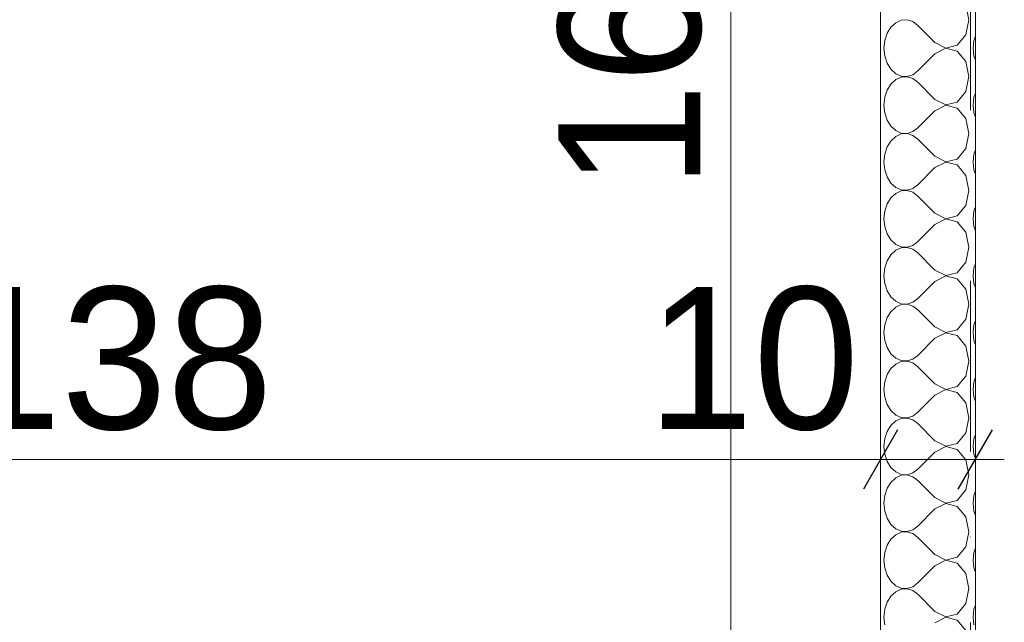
# Model space of a CAD drawing. Header units: millimetres. Extents: x 100377 to 152816, y -1988 to 13902.
# Tile 21 of 58: x 130469 to 131508, y 1915 to 2551. Entities that reach past the tile are written whole.
import ezdxf

# ---------------------------------------------------------------- set-up
doc = ezdxf.new("R2010")
doc.units = ezdxf.units.MM
doc.header["$MEASUREMENT"] = 0
doc.linetypes.add('Kropki i Kreski', pattern=[360, 180, -90, 0, -90])
for name, color, linetype, lineweight in [('Nowe_0_Nr_pióra__1', 7, 'Continuous', 13), ('Nowe_299-A Wymiary Opisy_Nr_pióra__1', 7, 'Continuous', 13), ('Nowe_299-A Wymiary Opisy_Nr_pióra__21', 7, 'Continuous', 25), ('Nowe_810-G Ogólne_Nr_pióra__1', 7, 'Continuous', 13)]:
    doc.layers.add(name, color=color, linetype=linetype, lineweight=lineweight)
doc.layers.add('Nowe_299-A Wymiary Opisy', color=7, linetype='Continuous')
doc.styles.add('STYL_AUTOMATYCZNY_1', font='txt')
doc.dimstyles.new('STYL_AUTOMATYCZNY__3', dxfattribs={"dimtxt": 150, "dimasz": 47.5, "dimexe": 0.18, "dimexo": 300, "dimgap": 0.09, "dimtad": 1, "dimtih": 1, "dimtoh": 1, "dimdec": 0, "dimlfac": 0.1, "dimzin": 0, "dimdsep": 46, "dimtxsty": 'STYL_AUTOMATYCZNY_1', "dimblk": 'ARROWHEAD_2', "dimblk1": 'ARROWHEAD_2', "dimblk2": 'ARROWHEAD_2', "dimcen": 0.09, "dimclrd": 7, "dimclre": 7, "dimclrt": 7, "dimadec": 1, "dimazin": 0, "dimtfac": 1, "dimtdec": 4, "dimtmove": 0, "dimatfit": 3, "dimfxl": 0, "dimtolj": 1, "dimtzin": 0, "dimarcsym": 0})
doc.dimstyles.new('STYL_AUTOMATYCZNY__4', dxfattribs={"dimtxt": 150, "dimasz": 47.5, "dimexe": 0.18, "dimexo": 300, "dimgap": 0.09, "dimtad": 1, "dimdec": 0, "dimlfac": 0.1, "dimzin": 0, "dimdsep": 46, "dimtxsty": 'STYL_AUTOMATYCZNY_1', "dimblk": 'ARROWHEAD_2', "dimblk1": 'ARROWHEAD_2', "dimblk2": 'ARROWHEAD_2', "dimcen": 0.09, "dimclrd": 7, "dimclre": 7, "dimclrt": 7, "dimadec": 1, "dimazin": 0, "dimtfac": 1, "dimtdec": 4, "dimtmove": 0, "dimatfit": 3, "dimfxl": 0, "dimtolj": 1, "dimtzin": 0, "dimarcsym": 0})

# ---------------------------------------------------------------- blocks, each defined once
blk = doc.blocks.new('*X14')
at = {"layer": 'Nowe_0_Nr_pióra__1', "color": 7, "linetype": 'Continuous', "lineweight": 13}
for p, q in [((131470.8, 2551), (131467.5, 2566.8)), ((131393.6, 2547.8), (131388.5, 2543.1)), ((131399.5, 2550.5), (131393.6, 2547.8)), ((131405.6, 2550.9), (131399.5, 2550.5)), ((131411.7, 2549), (131405.6, 2550.9)), ((131417.1, 2545), (131411.7, 2549)), ((131467.5, 2535.2), (131470.8, 2551)), ((131384.6, 2536.8), (131382.1, 2529.2)), ((131388.5, 2543.1), (131384.6, 2536.8)), ((131435, 2527), (131417.1, 2545)), ((131458.4, 2524.1), (131467.5, 2535.2)), ((131382.1, 2529.2), (131381.2, 2521)), ((131435, 2527), (131446.4, 2521.1)), ((131476.2, 2529.2), (131475.3, 2521)), ((131477.7, 2533.7), (131476.2, 2529.2)), ((131381.2, 2521), (131382.1, 2512.8)), ((131435, 2515), (131417.1, 2497)), ((131446.4, 2520.9), (131435, 2515)), ((131446.4, 2521.1), (131458.4, 2524.1)), ((131458.4, 2517.8), (131446.4, 2520.9)), ((131467.5, 2506.8), (131458.4, 2517.8)), ((131475.3, 2521), (131476.2, 2512.8)), ((131382.1, 2512.8), (131384.6, 2505.2)), ((131384.6, 2505.2), (131388.5, 2498.8)), ((131470.8, 2491), (131467.5, 2506.8)), ((131476.2, 2512.8), (131477.7, 2508.2)), ((131388.5, 2498.8), (131393.6, 2494.1)), ((131393.6, 2494.1), (131399.5, 2491.5)), ((131411.7, 2493), (131417.1, 2497)), ((131388.5, 2483.1), (131384.6, 2476.8)), ((131393.6, 2487.8), (131388.5, 2483.1)), ((131399.5, 2490.5), (131393.6, 2487.8)), ((131399.5, 2491.5), (131405.6, 2491.1)), ((131405.6, 2490.9), (131399.5, 2490.5)), ((131405.6, 2491.1), (131411.7, 2493)), ((131411.7, 2489), (131405.6, 2490.9)), ((131417.1, 2485), (131411.7, 2489)), ((131435, 2467), (131417.1, 2485)), ((131467.5, 2475.2), (131470.8, 2491)), ((131384.6, 2476.8), (131382.1, 2469.2)), ((131458.4, 2464.1), (131467.5, 2475.2)), ((131477.7, 2473.7), (131476.2, 2469.2)), ((131382.1, 2469.2), (131381.2, 2461)), ((131435, 2467), (131446.4, 2461.1)), ((131446.4, 2461.1), (131458.4, 2464.1)), ((131476.2, 2469.2), (131475.3, 2461)), ((131381.2, 2461), (131382.1, 2452.8)), ((131382.1, 2452.8), (131384.6, 2445.2)), ((131435, 2455), (131417.1, 2437)), ((131446.4, 2460.9), (131435, 2455)), ((131458.4, 2457.8), (131446.4, 2460.9)), ((131467.5, 2446.8), (131458.4, 2457.8)), ((131475.3, 2461), (131476.2, 2452.8)), ((131476.2, 2452.8), (131477.7, 2448.2)), ((131384.6, 2445.2), (131388.5, 2438.8)), ((131470.8, 2431), (131467.5, 2446.8)), ((131388.5, 2438.8), (131393.6, 2434.1)), ((131393.6, 2434.1), (131399.5, 2431.5)), ((131399.5, 2431.5), (131405.6, 2431.1)), ((131405.6, 2430.9), (131399.5, 2430.5)), ((131405.6, 2431.1), (131411.7, 2433)), ((131411.7, 2429), (131405.6, 2430.9)), ((131411.7, 2433), (131417.1, 2437)), ((131467.5, 2415.2), (131470.8, 2431)), ((131388.5, 2423.1), (131384.6, 2416.8)), ((131393.6, 2427.8), (131388.5, 2423.1)), ((131399.5, 2430.5), (131393.6, 2427.8)), ((131417.1, 2425), (131411.7, 2429)), ((131435, 2407), (131417.1, 2425)), ((131384.6, 2416.8), (131382.1, 2409.2)), ((131458.4, 2404.1), (131467.5, 2415.2)), ((131477.7, 2413.7), (131476.2, 2409.2)), ((131382.1, 2409.2), (131381.2, 2401)), ((131381.2, 2401), (131382.1, 2392.8)), ((131435, 2407), (131446.4, 2401.1)), ((131446.4, 2400.9), (131435, 2395)), ((131446.4, 2401.1), (131458.4, 2404.1)), ((131458.4, 2397.8), (131446.4, 2400.9)), ((131476.2, 2409.2), (131475.3, 2401)), ((131475.3, 2401), (131476.2, 2392.8)), ((131382.1, 2392.8), (131384.6, 2385.2)), ((131435, 2395), (131417.1, 2377)), ((131467.5, 2386.8), (131458.4, 2397.8)), ((131476.2, 2392.8), (131477.7, 2388.2)), ((131384.6, 2385.2), (131388.5, 2378.8)), ((131470.8, 2371), (131467.5, 2386.8)), ((131388.5, 2378.8), (131393.6, 2374.1)), ((131393.6, 2374.1), (131399.5, 2371.5)), ((131399.5, 2370.5), (131393.6, 2367.8)), ((131399.5, 2371.5), (131405.6, 2371.1)), ((131405.6, 2370.9), (131399.5, 2370.5)), ((131405.6, 2371.1), (131411.7, 2373)), ((131411.7, 2369), (131405.6, 2370.9)), ((131411.7, 2373), (131417.1, 2377)), ((131417.1, 2365), (131411.7, 2369)), ((131467.5, 2355.2), (131470.8, 2371)), ((131388.5, 2363.1), (131384.6, 2356.8)), ((131393.6, 2367.8), (131388.5, 2363.1)), ((131435, 2347), (131417.1, 2365)), ((131382.1, 2349.2), (131381.2, 2341)), ((131384.6, 2356.8), (131382.1, 2349.2)), ((131458.4, 2344.1), (131467.5, 2355.2)), ((131476.2, 2349.2), (131475.3, 2341)), ((131477.7, 2353.7), (131476.2, 2349.2)), ((131381.2, 2341), (131382.1, 2332.8)), ((131435, 2347), (131446.4, 2341.1)), ((131446.4, 2340.9), (131435, 2335)), ((131446.4, 2341.1), (131458.4, 2344.1)), ((131458.4, 2337.8), (131446.4, 2340.9)), ((131467.5, 2326.8), (131458.4, 2337.8)), ((131475.3, 2341), (131476.2, 2332.8)), ((131382.1, 2332.8), (131384.6, 2325.2)), ((131435, 2335), (131417.1, 2317)), ((131476.2, 2332.8), (131477.7, 2328.2)), ((131384.6, 2325.2), (131388.5, 2318.8)), ((131388.5, 2318.8), (131393.6, 2314.1)), ((131411.7, 2313), (131417.1, 2317)), ((131470.8, 2311), (131467.5, 2326.8)), ((131393.6, 2307.8), (131388.5, 2303.1)), ((131393.6, 2314.1), (131399.5, 2311.5)), ((131399.5, 2310.5), (131393.6, 2307.8)), ((131399.5, 2311.5), (131405.6, 2311.1)), ((131405.6, 2310.9), (131399.5, 2310.5)), ((131405.6, 2311.1), (131411.7, 2313)), ((131411.7, 2309), (131405.6, 2310.9)), ((131417.1, 2305), (131411.7, 2309)), ((131467.5, 2295.2), (131470.8, 2311)), ((131384.6, 2296.8), (131382.1, 2289.2)), ((131388.5, 2303.1), (131384.6, 2296.8)), ((131435, 2287), (131417.1, 2305)), ((131382.1, 2289.2), (131381.2, 2281)), ((131435, 2287), (131446.4, 2281.1)), ((131458.4, 2284.1), (131467.5, 2295.2)), ((131476.2, 2289.2), (131475.3, 2281)), ((131477.7, 2293.7), (131476.2, 2289.2)), ((131381.2, 2281), (131382.1, 2272.8)), ((131435, 2275), (131417.1, 2257)), ((131446.4, 2280.9), (131435, 2275)), ((131446.4, 2281.1), (131458.4, 2284.1)), ((131458.4, 2277.8), (131446.4, 2280.9)), ((131467.5, 2266.8), (131458.4, 2277.8)), ((131475.3, 2281), (131476.2, 2272.8)), ((131382.1, 2272.8), (131384.6, 2265.2)), ((131384.6, 2265.2), (131388.5, 2258.8)), ((131470.8, 2251), (131467.5, 2266.8)), ((131476.2, 2272.8), (131477.7, 2268.2)), ((131388.5, 2258.8), (131393.6, 2254.1)), ((131411.7, 2253), (131417.1, 2257)), ((131393.6, 2247.8), (131388.5, 2243.1)), ((131393.6, 2254.1), (131399.5, 2251.5)), ((131399.5, 2250.5), (131393.6, 2247.8)), ((131399.5, 2251.5), (131405.6, 2251.1)), ((131405.6, 2250.9), (131399.5, 2250.5)), ((131405.6, 2251.1), (131411.7, 2253)), ((131411.7, 2249), (131405.6, 2250.9)), ((131417.1, 2245), (131411.7, 2249)), ((131435, 2227), (131417.1, 2245)), ((131467.5, 2235.2), (131470.8, 2251)), ((131384.6, 2236.8), (131382.1, 2229.2)), ((131388.5, 2243.1), (131384.6, 2236.8)), ((131458.4, 2224.1), (131467.5, 2235.2)), ((131477.7, 2233.7), (131476.2, 2229.2)), ((131382.1, 2229.2), (131381.2, 2221)), ((131435, 2227), (131446.4, 2221.1)), ((131446.4, 2221.1), (131458.4, 2224.1)), ((131476.2, 2229.2), (131475.3, 2221)), ((131381.2, 2221), (131382.1, 2212.8)), ((131382.1, 2212.8), (131384.6, 2205.2)), ((131435, 2215), (131417.1, 2197)), ((131446.4, 2220.9), (131435, 2215)), ((131458.4, 2217.8), (131446.4, 2220.9)), ((131467.5, 2206.8), (131458.4, 2217.8)), ((131475.3, 2221), (131476.2, 2212.8)), ((131476.2, 2212.8), (131477.7, 2208.2)), ((131384.6, 2205.2), (131388.5, 2198.8)), ((131470.8, 2191), (131467.5, 2206.8)), ((131388.5, 2198.8), (131393.6, 2194.1)), ((131393.6, 2194.1), (131399.5, 2191.5)), ((131405.6, 2191.1), (131411.7, 2193)), ((131411.7, 2193), (131417.1, 2197)), ((131388.5, 2183.1), (131384.6, 2176.8)), ((131393.6, 2187.8), (131388.5, 2183.1)), ((131399.5, 2190.5), (131393.6, 2187.8)), ((131399.5, 2191.5), (131405.6, 2191.1)), ((131405.6, 2190.9), (131399.5, 2190.5)), ((131411.7, 2189), (131405.6, 2190.9)), ((131417.1, 2185), (131411.7, 2189)), ((131435, 2167), (131417.1, 2185)), ((131467.5, 2175.2), (131470.8, 2191)), ((131384.6, 2176.8), (131382.1, 2169.2)), ((131458.4, 2164.1), (131467.5, 2175.2)), ((131477.7, 2173.7), (131476.2, 2169.2)), ((131382.1, 2169.2), (131381.2, 2161)), ((131381.2, 2161), (131382.1, 2152.8)), ((131435, 2167), (131446.4, 2161.1)), ((131446.4, 2160.9), (131435, 2155)), ((131446.4, 2161.1), (131458.4, 2164.1)), ((131458.4, 2157.8), (131446.4, 2160.9)), ((131476.2, 2169.2), (131475.3, 2161)), ((131475.3, 2161), (131476.2, 2152.8)), ((131382.1, 2152.8), (131384.6, 2145.2)), ((131435, 2155), (131417.1, 2137)), ((131467.5, 2146.8), (131458.4, 2157.8)), ((131476.2, 2152.8), (131477.7, 2148.2)), ((131384.6, 2145.2), (131388.5, 2138.8)), ((131470.8, 2131), (131467.5, 2146.8)), ((131388.5, 2138.8), (131393.6, 2134.1)), ((131393.6, 2134.1), (131399.5, 2131.5)), ((131399.5, 2130.5), (131393.6, 2127.8)), ((131399.5, 2131.5), (131405.6, 2131.1)), ((131405.6, 2130.9), (131399.5, 2130.5)), ((131405.6, 2131.1), (131411.7, 2133)), ((131411.7, 2129), (131405.6, 2130.9)), ((131411.7, 2133), (131417.1, 2137)), ((131467.5, 2115.2), (131470.8, 2131)), ((131388.5, 2123.1), (131384.6, 2116.8)), ((131393.6, 2127.8), (131388.5, 2123.1)), ((131417.1, 2125), (131411.7, 2129)), ((131435, 2107), (131417.1, 2125)), ((131382.1, 2109.2), (131381.2, 2101)), ((131384.6, 2116.8), (131382.1, 2109.2)), ((131458.4, 2104.1), (131467.5, 2115.2)), ((131476.2, 2109.2), (131475.3, 2101)), ((131477.7, 2113.7), (131476.2, 2109.2)), ((131381.2, 2101), (131382.1, 2092.8)), ((131435, 2107), (131446.4, 2101.1)), ((131446.4, 2100.9), (131435, 2095)), ((131446.4, 2101.1), (131458.4, 2104.1)), ((131458.4, 2097.8), (131446.4, 2100.9)), ((131475.3, 2101), (131476.2, 2092.8)), ((131382.1, 2092.8), (131384.6, 2085.2)), ((131435, 2095), (131417.1, 2077)), ((131467.5, 2086.8), (131458.4, 2097.8)), ((131476.2, 2092.8), (131477.7, 2088.2)), ((131384.6, 2085.2), (131388.5, 2078.8)), ((131388.5, 2078.8), (131393.6, 2074.1)), ((131470.8, 2071), (131467.5, 2086.8)), ((131393.6, 2067.8), (131388.5, 2063.1)), ((131393.6, 2074.1), (131399.5, 2071.5)), ((131399.5, 2070.5), (131393.6, 2067.8)), ((131399.5, 2071.5), (131405.6, 2071.1)), ((131405.6, 2070.9), (131399.5, 2070.5)), ((131405.6, 2071.1), (131411.7, 2073)), ((131411.7, 2069), (131405.6, 2070.9)), ((131411.7, 2073), (131417.1, 2077)), ((131417.1, 2065), (131411.7, 2069)), ((131467.5, 2055.2), (131470.8, 2071)), ((131388.5, 2063.1), (131384.6, 2056.8)), ((131435, 2047), (131417.1, 2065)), ((131382.1, 2049.2), (131381.2, 2041)), ((131384.6, 2056.8), (131382.1, 2049.2)), ((131435, 2047), (131446.4, 2041.1)), ((131458.4, 2044.1), (131467.5, 2055.2)), ((131476.2, 2049.2), (131475.3, 2041)), ((131477.7, 2053.7), (131476.2, 2049.2)), ((131381.2, 2041), (131382.1, 2032.8)), ((131446.4, 2040.9), (131435, 2035)), ((131446.4, 2041.1), (131458.4, 2044.1)), ((131458.4, 2037.8), (131446.4, 2040.9)), ((131467.5, 2026.8), (131458.4, 2037.8)), ((131475.3, 2041), (131476.2, 2032.8)), ((131382.1, 2032.8), (131384.6, 2025.2)), ((131435, 2035), (131417.1, 2017)), ((131470.8, 2011), (131467.5, 2026.8)), ((131476.2, 2032.8), (131477.7, 2028.2)), ((131384.6, 2025.2), (131388.5, 2018.8)), ((131388.5, 2018.8), (131393.6, 2014.1)), ((131411.7, 2013), (131417.1, 2017)), ((131393.6, 2007.8), (131388.5, 2003.1)), ((131393.6, 2014.1), (131399.5, 2011.5)), ((131399.5, 2010.5), (131393.6, 2007.8)), ((131399.5, 2011.5), (131405.6, 2011.1)), ((131405.6, 2010.9), (131399.5, 2010.5)), ((131405.6, 2011.1), (131411.7, 2013)), ((131411.7, 2009), (131405.6, 2010.9)), ((131417.1, 2005), (131411.7, 2009)), ((131435, 1987), (131417.1, 2005)), ((131467.5, 1995.2), (131470.8, 2011)), ((131384.6, 1996.8), (131382.1, 1989.2)), ((131388.5, 2003.1), (131384.6, 1996.8)), ((131458.4, 1984.1), (131467.5, 1995.2)), ((131382.1, 1989.2), (131381.2, 1981)), ((131435, 1987), (131446.4, 1981.1)), ((131446.4, 1981.1), (131458.4, 1984.1)), ((131476.2, 1989.2), (131475.3, 1981)), ((131477.7, 1993.7), (131476.2, 1989.2)), ((131381.2, 1981), (131382.1, 1972.8)), ((131435, 1975), (131417.1, 1957)), ((131446.4, 1980.9), (131435, 1975)), ((131458.4, 1977.8), (131446.4, 1980.9)), ((131467.5, 1966.8), (131458.4, 1977.8)), ((131475.3, 1981), (131476.2, 1972.8)), ((131382.1, 1972.8), (131384.6, 1965.2)), ((131384.6, 1965.2), (131388.5, 1958.8)), ((131470.8, 1951), (131467.5, 1966.8)), ((131476.2, 1972.8), (131477.7, 1968.2)), ((131388.5, 1958.8), (131393.6, 1954.1)), ((131393.6, 1954.1), (131399.5, 1951.5)), ((131405.6, 1951.1), (131411.7, 1953)), ((131411.7, 1953), (131417.1, 1957)), ((131388.5, 1943.1), (131384.6, 1936.8)), ((131393.6, 1947.8), (131388.5, 1943.1)), ((131399.5, 1950.5), (131393.6, 1947.8)), ((131399.5, 1951.5), (131405.6, 1951.1)), ((131405.6, 1950.9), (131399.5, 1950.5)), ((131411.7, 1949), (131405.6, 1950.9)), ((131417.1, 1945), (131411.7, 1949)), ((131435, 1927), (131417.1, 1945)), ((131467.5, 1935.2), (131470.8, 1951)), ((131384.6, 1936.8), (131382.1, 1929.2)), ((131458.4, 1924.1), (131467.5, 1935.2)), ((131477.7, 1933.7), (131476.2, 1929.2)), ((131382.1, 1929.2), (131381.2, 1921)), ((131435, 1927), (131446.4, 1921.1)), ((131446.4, 1921.1), (131458.4, 1924.1)), ((131476.2, 1929.2), (131475.3, 1921)), ((131381.2, 1921), (131382.1, 1912.8)), ((131446.4, 1920.9), (131435, 1915)), ((131458.4, 1917.8), (131446.4, 1920.9)), ((131467.5, 1906.8), (131458.4, 1917.8)), ((131475.3, 1921), (131476.2, 1912.8))]:
    blk.add_line(p, q, dxfattribs=at)
blk = doc.blocks.new('Wypełnienie_7_1', base_point=(0, 0))
at = {"layer": 'Nowe_0_Nr_pióra__1', "color": 7, "linetype": 'Continuous', "lineweight": 13, "flags": 128}
blk.add_lwpolyline([(131477.7, 3477), (131377.7, 3477), (131377.7, 1590.4), (131477.7, 1590.4)], close=True, dxfattribs=at)
at = {"layer": 'Nowe_0_Nr_pióra__1', "color": 7, "linetype": 'Continuous', "lineweight": 13}
blk.add_blockref('*X14', (0, 0), dxfattribs=at)
blk = doc.blocks.new('*D188')
at = {"layer": 'Nowe_299-A Wymiary Opisy_Nr_pióra__1', "color": 7, "linetype": 'Continuous', "lineweight": 13}
for p, q in [((131266.6, 3477), (131118.5, 3477)), ((131219.7, 1837), (131219.7, 3477)), ((131266.6, 1837), (131172.9, 1837))]:
    blk.add_line(p, q, dxfattribs=at)
at = {"layer": 'Nowe_299-A Wymiary Opisy_Nr_pióra__21', "color": 7, "linetype": 'Continuous', "lineweight": 25}
for p, q in [((131188.5, 3495.1), (131251, 3459)), ((131188.5, 1855.1), (131251, 1819))]:
    blk.add_line(p, q, dxfattribs=at)
at = {"layer": 'Nowe_299-A Wymiary Opisy_Nr_pióra__1', "color": 7, "lineweight": 13, "char_height": 150, "attachment_point": 7, "rotation": 90, "style": 'STYL_AUTOMATYCZNY_1'}
for s, insert in [('{\\A1;10}', (131189.7, 3231.3)), ('{\\A1;164}', (131189.7, 2372.5))]:
    blk.add_mtext(s, dxfattribs=dict(at, insert=insert))
blk = doc.blocks.new('ARROWHEAD_2')
at = {"color": 0, "linetype": 'Continuous', "lineweight": 0}
for p, q in [((-0.378, -0.655), (0.378, 0.655)), ((0, 0), (-1, 0))]:
    blk.add_line(p, q, dxfattribs=at)
blk = doc.blocks.new('*D195')
at = {"layer": 'Nowe_299-A Wymiary Opisy_Nr_pióra__1', "color": 7, "linetype": 'Continuous', "lineweight": 13}
for p, q in [((129994.9, 2040.3), (129994.9, 2134)), ((131377.7, 2040.3), (131377.7, 2134)), ((129994.9, 2087.1), (131377.7, 2087.1))]:
    blk.add_line(p, q, dxfattribs=at)
at = {"layer": 'Nowe_299-A Wymiary Opisy_Nr_pióra__21', "color": 7, "linetype": 'Continuous', "lineweight": 25}
for p, q in [((130012.9, 2118.4), (129976.9, 2055.9)), ((131395.7, 2118.4), (131359.6, 2055.9))]:
    blk.add_line(p, q, dxfattribs=at)
at = {"layer": 'Nowe_299-A Wymiary Opisy_Nr_pióra__1', "color": 7, "lineweight": 13, "char_height": 150, "attachment_point": 7, "style": 'STYL_AUTOMATYCZNY_1'}
for s, insert in [('{\\A1;138}', (130401.7, 2117.1)), ('{\\A1;10}', (131131.9, 2117.1))]:
    blk.add_mtext(s, dxfattribs=dict(at, insert=insert))
blk = doc.blocks.new('*D196')
at = {"layer": 'Nowe_299-A Wymiary Opisy_Nr_pióra__1', "color": 7, "linetype": 'Continuous', "lineweight": 13}
for p, q in [((131377.7, 2040.3), (131377.7, 2134)), ((131477.7, 2040.3), (131477.7, 2134)), ((131377.7, 2087.1), (131477.7, 2087.1)), ((131477.7, 2087.1), (131508.2, 2087.1))]:
    blk.add_line(p, q, dxfattribs=at)
at = {"layer": 'Nowe_299-A Wymiary Opisy_Nr_pióra__21', "color": 7, "linetype": 'Continuous', "lineweight": 25}
for p, q in [((131395.7, 2118.4), (131359.6, 2055.9)), ((131459.6, 2055.9), (131495.7, 2118.4))]:
    blk.add_line(p, q, dxfattribs=at)

msp = doc.modelspace()

# ---------------------------------------------------------------- linework, layer by layer
at = {"layer": 'Nowe_810-G Ogólne_Nr_pióra__1', "color": 7, "linetype": 'Kropki i Kreski', "lineweight": 13}
msp.add_lwpolyline([(131472.4, 13438.6), (131472.4, -1524.9)], dxfattribs=at)
at = {"layer": 'Nowe_810-G Ogólne_Nr_pióra__1', "color": 7, "linetype": 'Continuous', "lineweight": 13}
msp.add_lwpolyline([(131477.7, 3059.7), (131477.7, 1539)], dxfattribs=at)

# ---------------------------------------------------------------- block references
at = {"layer": 'Nowe_0_Nr_pióra__1', "color": 7, "linetype": 'Continuous', "lineweight": 13}
msp.add_blockref('Wypełnienie_7_1', (0, 0), dxfattribs=at)

# ---------------------------------------------------------------- dimensions: what is measured, and where the dimension line sits
at = {"layer": 'Nowe_299-A Wymiary Opisy', "color": 7, "linetype": 'Continuous', "lineweight": 13}
dim = msp.add_linear_dim(base=(131219.7, 3477), p1=(131124.9, 1837), p2=(130818.5, 3477), angle=90, dimstyle='STYL_AUTOMATYCZNY__4', dxfattribs=at)
dim.commit()
dim.dimension.update_dxf_attribs({"geometry": '*D188', "text_midpoint": (131114.7, 2544), "dimtype": 160, "text_rotation": 90})
for base, p1, p2, picture, middle in [((131377.7, 2087.1), (129994.9, 2144.2), (131377.7, 2119.7), '*D195', (130573.2, 2192.1)), ((131477.7, 2087.1), (131377.7, 2119.7), (131477.7, 2136), '*D196', (131246.3, 2192.1))]:
    dim = msp.add_linear_dim(base=base, p1=p1, p2=p2, dimstyle='STYL_AUTOMATYCZNY__3', dxfattribs=at)
    dim.commit()
    dim.dimension.update_dxf_attribs({"geometry": picture, "text_midpoint": middle, "dimtype": 160})

doc.saveas('drawing.dxf')
